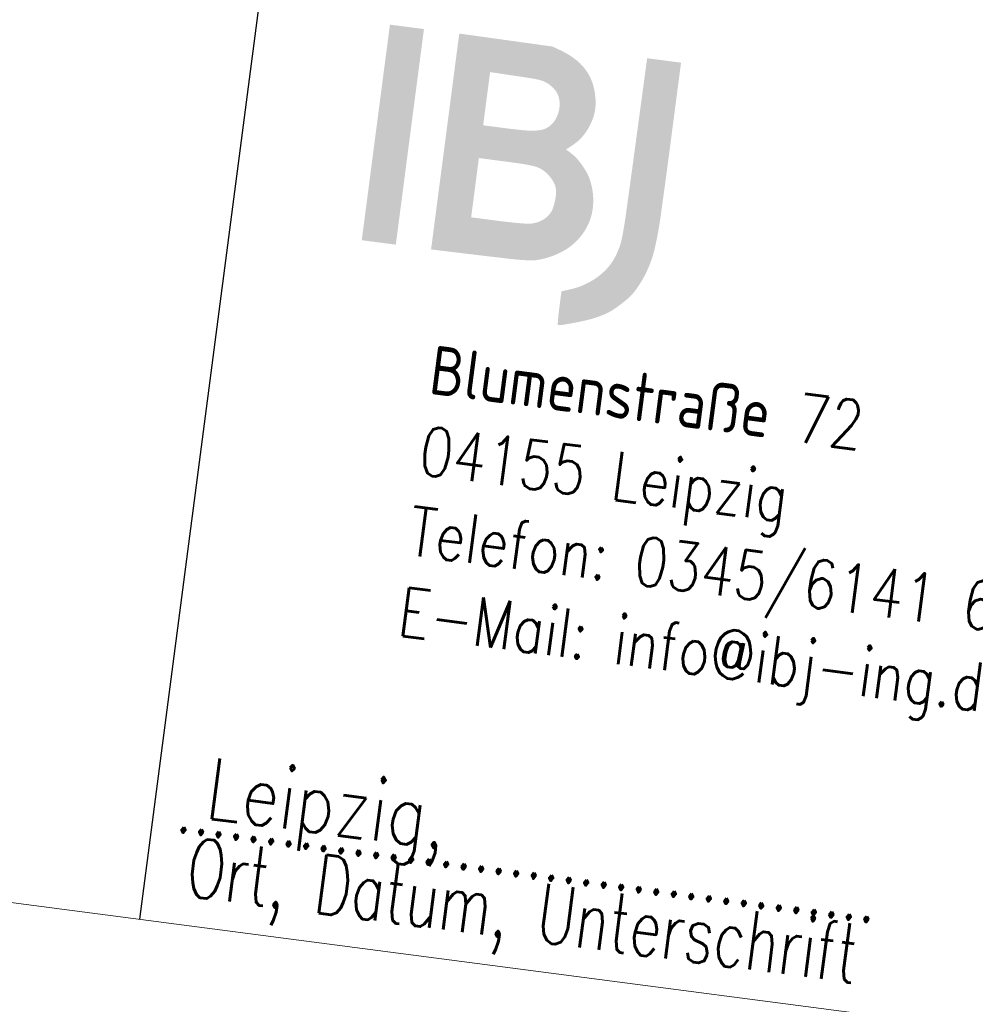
# Model space of a CAD drawing. Header units: metres. Extents: x -11 to 3521450, y 0 to 5943726.
# Tile 42 of 97: x 3520824.06 to 3520825.63, y 5943342.7 to 5943344.31. Entities that reach past the tile are written whole.
import ezdxf

# ---------------------------------------------------------------- set-up
doc = ezdxf.new("R2010")
doc.units = ezdxf.units.M
for name, color, linetype in [('_SF025', 7, 'Continuous'), ('IBJ_Sonstiges', 10, 'Continuous'), ('Stempel', 7, 'Continuous'), ('T__TEXT', 2, 'Continuous')]:
    doc.layers.add(name, color=color, linetype=linetype)
doc.styles.add('SIMPLEX8', font='simplexd.shx', dxfattribs={"width": 0.8})

# ---------------------------------------------------------------- blocks, each defined once
blk = doc.blocks.new('IBJ Logo mbh')
at = {"layer": 'IBJ_Sonstiges', "true_color": 0x25539a}
h = blk.add_hatch(color=154, dxfattribs=at)
edge = h.paths.add_edge_path()
edge.add_arc((-61.5029617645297, 0.6991835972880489), 62.35402002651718, 359.5314978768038, 359.73432488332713, ccw=False)
edge.add_arc((-0.3031039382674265, 0.1987471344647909), 1.152116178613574, 355.9709617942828, 359.5314934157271, ccw=False)
edge.add_arc((0.6205728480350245, 0.1336868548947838), 0.2261509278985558, 345.02069992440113, 355.9709795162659, ccw=False)
edge.add_arc((0.6182515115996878, 0.1343077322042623), 0.2285538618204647, 334.15690976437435, 345.0207542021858, ccw=False)
edge.add_arc((0.6738900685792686, 0.1073592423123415), 0.1667325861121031, 320.79217713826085, 334.15694663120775, ccw=False)
edge.add_arc((0.6230345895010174, 0.1488476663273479), 0.232364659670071, 310.3710475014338, 320.7921496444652, ccw=False)
edge.add_arc((0.6127284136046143, 0.1609697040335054), 0.24827569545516, 300.2786347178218, 310.37105995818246, ccw=False)
edge.add_arc((0.6198965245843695, 0.1486927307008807), 0.2340593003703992, 289.7298805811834, 300.2785994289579, ccw=False)
edge.add_line((0.6989117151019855, -0.07162602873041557), (0.6719304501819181, -0.08130256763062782))
edge.add_line((0.6719304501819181, -0.08130256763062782), (0.6719304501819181, -0.1366390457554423))
edge.add_arc((1.672461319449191, -0.1366383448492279), 1.000530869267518, 180.0000401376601, 181.2151576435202)
edge.add_arc((1.17832119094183, -0.1471195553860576), 0.5062795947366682, 181.2151953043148, 183.2381421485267)
edge.add_arc((1.888769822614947, -0.1069259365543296), 1.217864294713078, 183.2380917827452, 183.9485571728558)
edge.add_arc((0.6750563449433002, -0.1907020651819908), 0.00126294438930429, 183.9484109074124, 270.1926408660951)
edge.add_arc((0.6748577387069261, -0.131636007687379), 0.06032933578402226, 270.1926527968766, 286.6152505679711)
edge.add_arc((0.3302178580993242, 1.023316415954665), 1.265605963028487, 286.6152004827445, 288.4135634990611)
edge.add_arc((0.4181852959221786, 0.7590856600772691), 0.9871168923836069, 288.4135587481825, 290.7999563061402)
edge.add_arc((0.6530424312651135, 0.140818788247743), 0.3257457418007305, 290.7999362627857, 296.2539230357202)
edge.add_arc((0.6141972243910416, 0.2195767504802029), 0.4135624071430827, 296.2538452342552, 299.6512360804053)
edge.add_arc((0.7267558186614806, 0.0218502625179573), 0.1860427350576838, 299.6511499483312, 305.8243081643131)
edge.add_arc((0.7199493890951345, 0.03127926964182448), 0.1976717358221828, 305.8242922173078, 311.7746112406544)
edge.add_arc((0.5091024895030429, 0.2673092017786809), 0.514162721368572, 311.7746036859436, 314.6891974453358)
edge.add_arc((0.4763534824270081, 0.3004158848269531), 0.5607304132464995, 314.6891659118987, 317.4380855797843)
edge.add_arc((0.7664267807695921, 0.03403546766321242), 0.166901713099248, 317.4380819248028, 324.2162583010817)
edge.add_arc((0.7757802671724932, 0.02729330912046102), 0.1553715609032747, 324.2163316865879, 331.3052249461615)
edge.add_arc((0.527665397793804, 0.1631019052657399), 0.4382230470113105, 331.3053304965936, 334.5757807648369)
edge.add_arc((0.5932736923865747, 0.1319146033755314), 0.3655794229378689, 334.5758091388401, 344.9726679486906)
edge.add_arc((0.5761857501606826, 0.1365022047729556), 0.3832724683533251, 344.9726443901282, 355.0074267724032)
edge.add_arc((-0.3496250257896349, 0.2173803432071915), 1.312609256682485, 355.0073783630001, 359.4857339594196)
edge.add_arc((-25.80892572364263, 0.445906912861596), 26.7729355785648, 359.4857189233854, 359.9857956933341)
edge.add_line((0.9640090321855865, 0.43926958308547), (0.9640769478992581, 0.7136786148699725))
edge.add_line((0.9640769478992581, 0.7136786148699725), (0.9079363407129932, 0.7136786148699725))
edge.add_line((0.9079363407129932, 0.7136786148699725), (0.8517957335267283, 0.7136786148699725))
edge.add_line((0.8517957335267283, 0.7136786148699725), (0.8503879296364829, 0.4100549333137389))
edge = h.paths.add_edge_path()
edge.add_line((0.2295371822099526, 0.3567719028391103), (0.2295371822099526, -0.0006005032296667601))
edge.add_line((0.2295371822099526, -0.0006005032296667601), (0.3912611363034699, 0.001028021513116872))
edge.add_arc((0.232906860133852, 15.72815104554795), 15.7279202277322, 270.5768839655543, 270.9000319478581)
edge.add_arc((0.4556868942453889, 1.547245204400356), 1.545264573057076, 270.9000076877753, 272.6747662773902)
edge.add_arc((0.5023989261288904, 0.547346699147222), 0.5442755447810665, 272.6748343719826, 275.8650864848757)
edge.add_arc((0.5460220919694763, 0.1226812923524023), 0.1173754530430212, 275.8651911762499, 285.8228856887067)
edge.add_arc((0.5084477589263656, 0.255264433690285), 0.2551800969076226, 285.8228599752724, 307.6052887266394)
edge.add_arc((0.5458264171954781, 0.2067368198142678), 0.1939257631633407, 307.6052353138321, 334.3625080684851)
edge.add_arc((0.5566143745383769, 0.2015595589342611), 0.1819598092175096, 334.3624670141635, 362.1448896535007)
edge.add_arc((0.5258523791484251, 0.2004074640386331), 0.2127433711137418, 2.144881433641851, 26.85613917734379)
edge.add_arc((0.5917815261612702, 0.2337918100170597), 0.1388436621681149, 26.85613331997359, 36.7506918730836)
edge.add_arc((0.4925993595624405, 0.159727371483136), 0.2626283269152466, 36.75064579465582, 42.89128348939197)
edge.add_arc((0.4962216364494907, 0.1630922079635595), 0.2576843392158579, 42.89131022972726, 49.06034613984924)
edge.add_arc((0.589101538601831, 0.270165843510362), 0.1159400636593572, 49.06035461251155, 60.26832041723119)
edge.add_line((0.6466007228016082, 0.3708432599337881), (0.6267224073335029, 0.3821962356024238))
edge.add_line((0.6267224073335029, 0.3821962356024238), (0.6490914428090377, 0.4019180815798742))
edge.add_arc((0.5548948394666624, 0.5087583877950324), 0.1424354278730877, 311.4012681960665, 326.7368164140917)
edge.add_arc((0.5161173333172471, 0.5341946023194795), 0.1888110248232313, 326.7368652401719, 339.1514753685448)
edge.add_arc((0.5168739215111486, 0.5339062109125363), 0.1880013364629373, 339.1515485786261, 351.5917518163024)
edge.add_arc((0.5650225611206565, 0.5267892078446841), 0.1393295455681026, 351.5917306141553, 367.1645471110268)
edge.add_arc((0.4805026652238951, 0.5161650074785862), 0.2245145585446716, 7.164542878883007, 21.34614230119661)
edge.add_arc((0.5414583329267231, 0.5399872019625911), 0.1590692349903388, 21.3461412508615, 39.70695435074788)
edge.add_arc((0.5382960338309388, 0.5373612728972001), 0.1631796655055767, 39.70692445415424, 57.79969159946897)
edge.add_arc((0.4943378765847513, 0.4675574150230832), 0.2456714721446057, 57.79973162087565, 71.11539350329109)
edge.add_line((0.5738526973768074, 0.7000049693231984), (0.5404645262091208, 0.7114262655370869))
edge.add_line((0.5404645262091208, 0.7114262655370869), (0.3850008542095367, 0.7127852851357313))
edge.add_line((0.3850008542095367, 0.7127852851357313), (0.2295371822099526, 0.7141443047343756))
edge.add_line((0.2295371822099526, 0.7141443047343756), (0.2295371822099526, 0.3567719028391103))
edge = h.paths.add_edge_path(flags=16)
edge.add_arc((0.5233097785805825, 0.2330604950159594), 0.0809462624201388, 58.33262867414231, 73.46031193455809, ccw=False)
edge.add_arc((0.5005755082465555, 0.1962035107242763), 0.1242508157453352, 47.35951527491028, 58.33266078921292, ccw=False)
edge.add_arc((0.5037769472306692, 0.1996800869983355), 0.1195247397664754, 36.21009025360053, 47.359524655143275, ccw=False)
edge.add_arc((0.5491583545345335, 0.2329065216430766), 0.06328002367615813, 18.264468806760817, 36.21009698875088, ccw=False)
edge.add_arc((0.5432019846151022, 0.2309408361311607), 0.0695523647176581, 3.090159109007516, 18.264391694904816, ccw=False)
edge.add_arc((0.4265103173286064, 0.2246413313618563), 0.1864139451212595, -4.179669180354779, 3.0901011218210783, ccw=False)
edge.add_arc((0.4253088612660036, 0.2247291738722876), 0.1876186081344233, 348.55146362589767, 355.8203181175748, ccw=False)
edge.add_arc((0.5347916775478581, 0.2025570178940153), 0.0759132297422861, 334.26303131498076, 348.551475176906, ccw=False)
edge.add_arc((0.5468969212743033, 0.1967215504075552), 0.06247486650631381, 318.02352183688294, 334.2630184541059, ccw=False)
edge.add_arc((0.5252284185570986, 0.2162158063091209), 0.09162190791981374, 305.8349446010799, 318.0235450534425, ccw=False)
edge.add_arc((0.520400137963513, 0.2229017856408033), 0.09986900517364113, 294.1503224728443, 305.83494395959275, ccw=False)
edge.add_arc((0.522026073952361, 0.2192755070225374), 0.09589489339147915, 282.10433318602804, 294.1503227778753, ccw=False)
edge.add_arc((0.5241412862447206, 0.209412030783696), 0.08580716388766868, 273.4772194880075, 282.1044076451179, ccw=False)
edge.add_arc((0.4428512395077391, 1.547238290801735), 1.426100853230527, 272.36564906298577, 273.4771784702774, ccw=False)
edge.add_arc((0.4415709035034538, 1.57821938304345), 1.457108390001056, 271.0724001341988, 272.36566674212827, ccw=False)
edge.add_arc((0.4338327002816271, 1.991623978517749), 1.870585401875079, 270.0000491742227, 271.07238915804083, ccw=False)
edge.add_line((0.4338343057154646, 0.1210385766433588), (0.3463957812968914, 0.1210385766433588))
edge.add_line((0.3463957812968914, 0.1210385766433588), (0.3463957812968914, 0.2191163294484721))
edge.add_line((0.3463957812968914, 0.2191163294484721), (0.3463957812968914, 0.317194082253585))
edge.add_line((0.3463957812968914, 0.317194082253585), (0.4353689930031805, 0.317194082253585))
edge.add_arc((0.4353659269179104, -3.027250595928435), 3.344444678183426, 89.22508230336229, 89.99994747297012, ccw=False)
edge.add_arc((0.4717455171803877, -0.3375138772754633), 0.6544619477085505, 86.62938172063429, 89.22499873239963, ccw=False)
edge.add_arc((0.4920945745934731, 0.008000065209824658), 0.3083492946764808, 82.73126916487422, 86.62929807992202, ccw=False)
edge.add_arc((0.5189114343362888, 0.2182496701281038), 0.09639637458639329, 73.46030264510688, 82.73120001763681, ccw=False)
edge = h.paths.add_edge_path(flags=16)
edge.add_arc((0.4967260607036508, 0.5020046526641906), 0.0968625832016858, 58.17683808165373, 63.82918092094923, ccw=False)
edge.add_arc((0.4739603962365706, 0.4653205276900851), 0.1400366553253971, 53.88886136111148, 58.17683545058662, ccw=False)
edge.add_arc((0.4800067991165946, 0.4736085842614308), 0.1297774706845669, 49.52534787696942, 53.88892545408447, ccw=False)
edge.add_arc((0.5343298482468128, 0.5372697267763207), 0.04608915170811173, 40.07871867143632, 49.52533532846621, ccw=False)
edge.add_arc((0.5143308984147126, 0.5204416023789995), 0.07222617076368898, 13.619764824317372, 40.07880147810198, ccw=False)
edge.add_arc((0.4888836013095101, 0.5142759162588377), 0.09840976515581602, -7.364962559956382, 13.619789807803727, ccw=False)
edge.add_arc((0.4898136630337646, 0.51415578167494), 0.0974719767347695, 331.54138166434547, 352.6349901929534, ccw=False)
edge.add_arc((0.5142380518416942, 0.5009171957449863), 0.06969049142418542, 304.41933592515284, 331.54142265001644, ccw=False)
edge.add_arc((0.5165827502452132, 0.4974952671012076), 0.06554233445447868, 286.7562131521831, 304.4193659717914, ccw=False)
edge.add_arc((0.4898928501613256, 0.5861409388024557), 0.1581188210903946, 277.6079934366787, 286.7562469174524, ccw=False)
edge.add_arc((0.4650424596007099, 0.7721868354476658), 0.3458170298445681, 271.72595008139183, 277.60801803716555, ccw=False)
edge.add_arc((0.4209494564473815, 2.235487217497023), 1.80978157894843, 270.00000209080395, 271.72594752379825, ccw=False)
edge.add_line((0.4209495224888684, 0.4257056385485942), (0.3463957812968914, 0.4257056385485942))
edge.add_line((0.3463957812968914, 0.4257056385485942), (0.3463957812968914, 0.5137142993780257))
edge.add_line((0.3463957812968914, 0.5137142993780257), (0.3463957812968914, 0.6017229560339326))
edge.add_line((0.3463957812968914, 0.6017229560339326), (0.4329963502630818, 0.6002075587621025))
edge.add_arc((0.3362353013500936, -4.929087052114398), 5.53014119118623, 88.45198804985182, 88.99744284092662, ccw=False)
edge.add_arc((0.4773794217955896, 0.2937491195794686), 0.3053981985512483, 83.95639059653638, 88.45192833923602, ccw=False)
edge.add_arc((0.4997369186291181, 0.5049210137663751), 0.09304606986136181, 74.22511938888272, 83.95634101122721, ccw=False)
edge.add_arc((0.5018701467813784, 0.5124722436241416), 0.085199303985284, 63.82918882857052, 74.22513279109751, ccw=False)
h.paths.add_polyline_path([(-6.49456796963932e-06, 0.356842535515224), (-6.49456796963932e-06, 6.4561604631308e-06), (0.05633604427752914, 6.4561604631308e-06), (0.1126785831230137, 6.4561604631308e-06), (0.1126785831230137, 0.356842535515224), (0.1126785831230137, 0.7136786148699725), (0.05633604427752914, 0.7136786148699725), (-6.49456796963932e-06, 0.7136786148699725)])
blk = doc.blocks.new('Planstempel')
at = {"layer": '_SF025'}
blk.add_line((-4.750000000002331, 6.849999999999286), (-4.750000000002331, 5.09999999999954), dxfattribs=at)
at = {"layer": 'Stempel', "color": 7, "lineweight": 18}
blk.add_line((-9.249999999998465, 5.09999999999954), (-0.2500000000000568, 5.09999999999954), dxfattribs=at)
at = {"layer": 'IBJ_Sonstiges', "xscale": 0.499994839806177, "yscale": 0.499994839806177, "zscale": 0.499994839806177}
blk.add_blockref('IBJ Logo mbh', (-4.532355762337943, 6.252402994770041), dxfattribs=at)
at = {"layer": 'Stempel', "color": 7, "lineweight": 18, "style": 'SIMPLEX8', "width": 0.7}
for s, p in [('Ort, Datum, Name in Druckbuchstaben, Unterschrift', (-4.654875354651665, 6.897831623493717)), ('........................................', (-4.711555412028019, 5.250051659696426)), ('Ort, Datum, Unterschrift', (-4.682487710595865, 5.147831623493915))]:
    blk.add_text(s, height=0.09662576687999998, dxfattribs=at).set_placement(p)
at = {"layer": 'T__TEXT', "color": 1, "lineweight": 25, "attachment_point": 1, "rotation": 359.9999999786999, "style": 'SIMPLEX8'}
for s, insert, char_height, width in [('\\pxt16;Blumenstraße 72\\P04155 Leipzig^I\\PTelefon: 0345/6141 694-10\\P\\ptz;E-Mail: info@ibj-ing.de', (-4.392480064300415, 6.096902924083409), 0.08000000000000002, 4), ('\\pxt16;Leipzig,', (-4.666834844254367, 5.37855134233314), 0.1, 3.536111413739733)]:
    blk.add_mtext(s, dxfattribs=dict(at, insert=insert, char_height=char_height, width=width))

msp = doc.modelspace()

# ---------------------------------------------------------------- block references
at = {"linetype": 'Continuous', "lineweight": 18, "extrusion": (4.315890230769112e-07, -5.639159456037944e-08, 0.9999999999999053), "rotation": 352.5558816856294}
msp.add_blockref('Planstempel', (3520828.304062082, 5943337.163084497, 1.184341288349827), dxfattribs=at)

doc.saveas('drawing.dxf')
